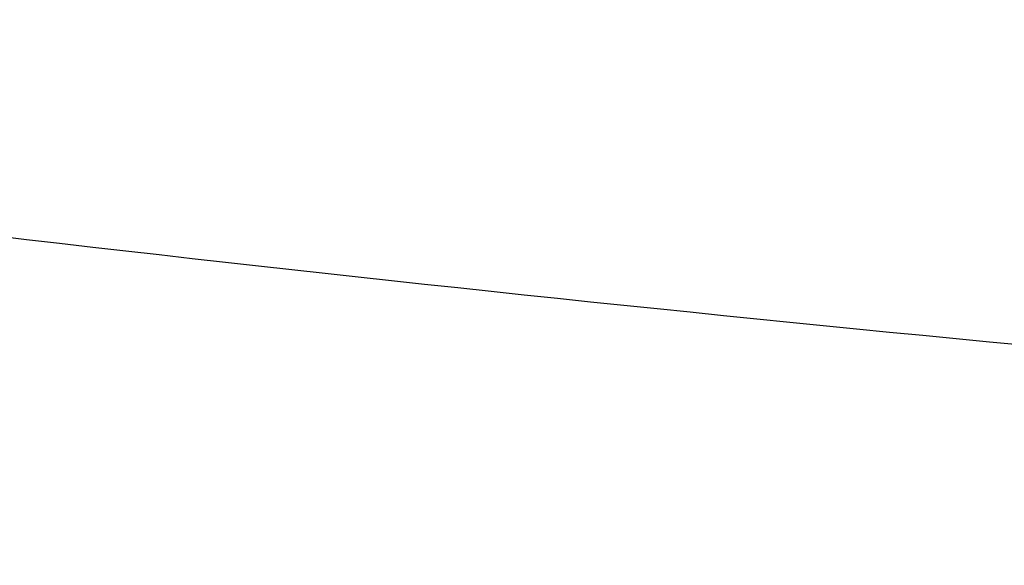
# Model space of a CAD drawing. Header units: millimetres. Extents: x -761 to -147, y -807 to -217.
# Tile 22 of 256: x -570.82 to -568.09, y -807.41 to -805.9. Entities that reach past the tile are written whole.
import ezdxf

# ---------------------------------------------------------------- set-up
doc = ezdxf.new("R2010")
doc.units = ezdxf.units.MM
doc.layers.add('Calque 16', color=7, linetype='Continuous', true_color=0x343231)

msp = doc.modelspace()

# ---------------------------------------------------------------- linework, layer by layer
at = {"layer": 'Calque 16'}
msp.add_open_spline([(-684.8248, -709.6354, -106.9067), (-683.9837, -712.583, -106.9067), (-682.4111, -717.4543, -106.9067), (-679.8521, -724.0693, -106.9067), (-677.4378, -729.5657, -106.9067), (-674.815, -734.8867, -106.9067), (-671.3292, -741.2375, -106.9067), (-667.4795, -747.3715, -106.9067), (-663.2912, -753.2482, -106.9067), (-658.4587, -759.4395, -106.9067), (-653.2302, -765.3021, -106.9067), (-647.6308, -770.8072, -106.9067), (-643.2582, -774.7468, -106.9067), (-638.7162, -778.4922, -106.9067), (-634.0123, -782.0387, -106.9067), (-629.1421, -785.3859, -106.9067), (-624.1199, -788.5232, -106.9067), (-619.4106, -791.184, -106.9067), (-615.4845, -793.2085, -106.9067), (-612.3968, -794.6964, -106.9067), (-608.0801, -796.6601, -106.9067), (-600.9414, -799.5545, -106.9067), (-590.7838, -802.8135, -106.9067), (-579.2353, -805.4281, -106.9067), (-567.5049, -807.0201, -106.9067), (-559.6244, -807.3922, -106.9067), (-555.6838, -807.4054, -106.9067)], degree=3, knots=[0, 0, 0, 0, 9.090336, 15.170538, 21.030045, 26.887306, 32.760036, 42.50917, 48.348452, 54.156036, 65.795503, 71.622637, 77.436572, 83.245869, 89.075922, 94.903661, 100.76606, 106.634187, 110.93853, 113.865824, 116.796461, 125.002474, 136.699646, 148.399455, 160.084923, 171.772051, 171.772051, 171.772051, 171.772051], dxfattribs=at)

doc.saveas('drawing.dxf')
